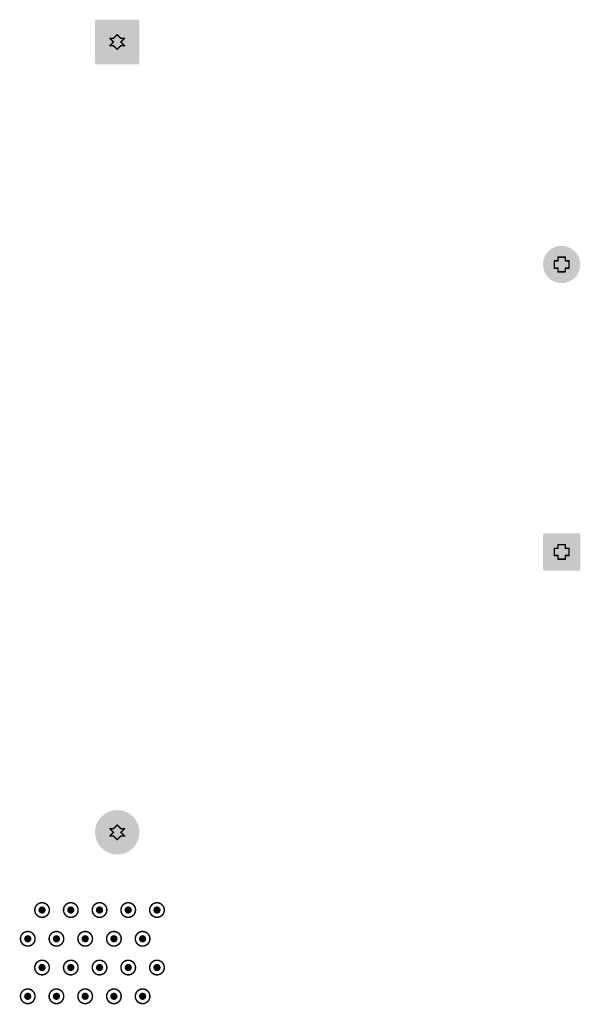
# Model space of a CAD drawing. Header units: inches. Extents: x -11.9 to 0, y -4.1 to 7.1.
# Tile 19 of 54: x -7.545 to -6.776, y 4.929 to 6.277. Entities that reach past the tile are written whole.
import ezdxf

# ---------------------------------------------------------------- set-up
doc = ezdxf.new("R2010")
doc.units = ezdxf.units.IN
doc.header["$MEASUREMENT"] = 0
for name, color, linetype in [('DrillDrawing', 1, 'Continuous'), ('MultiLayer', 9, 'Continuous'), ('PadHoleLayer', 156, 'Continuous'), ('ViaHoleLayer', 16, 'Continuous')]:
    doc.layers.add(name, color=color, linetype=linetype)

# ---------------------------------------------------------------- blocks, each defined once
blk = doc.blocks.new('FP_R413F168050T0K_RADIAL_MFG_321')
at = {"layer": 'MultiLayer'}
h = blk.add_hatch(color=9, dxfattribs=at)
edge = h.paths.add_edge_path()
edge.add_arc((-0.2204, 0.0235), 0.00205, 90, 180)
edge.add_line((-0.2224, 0.0235), (-0.2224, -0.0235))
edge.add_arc((-0.2204, -0.0235), 0.00205, 180, 270)
edge.add_line((-0.2204, -0.0256), (-0.1733, -0.0256))
edge.add_arc((-0.1733, -0.0235), 0.00205, 270, 360)
edge.add_line((-0.1713, -0.0235), (-0.1713, 0.0235))
edge.add_arc((-0.1733, 0.0235), 0.00205, 0, 90)
edge.add_line((-0.1733, 0.0256), (-0.2204, 0.0256))
h = blk.add_hatch(color=9, dxfattribs=at)
edge = h.paths.add_edge_path()
edge.add_arc((0.1969, 0), 0.0256, 0, 360)
at = {"layer": 'PadHoleLayer'}
h = blk.add_hatch(color=156, dxfattribs=at)
edge = h.paths.add_edge_path()
edge.add_arc((-0.1969, 0), 0.0157, 0, 360)
h = blk.add_hatch(color=156, dxfattribs=at)
edge = h.paths.add_edge_path()
edge.add_arc((0.1969, 0), 0.0157, 0, 360)
blk = doc.blocks.new('FP_F862FY475K310ZV054_RADIAL_MFG_323')
at = {"layer": 'MultiLayer'}
h = blk.add_hatch(color=9, dxfattribs=at)
edge = h.paths.add_edge_path()
edge.add_arc((-0.57, 0.0287), 0.00183, 90, 180)
edge.add_line((-0.5719, 0.0287), (-0.5719, -0.0287))
edge.add_arc((-0.57, -0.0287), 0.00183, 180, 270)
edge.add_line((-0.57, -0.0305), (-0.5127, -0.0305))
edge.add_arc((-0.5127, -0.0287), 0.00183, 270, 360)
edge.add_line((-0.5108, -0.0287), (-0.5108, 0.0287))
edge.add_arc((-0.5127, 0.0287), 0.00183, 0, 90)
edge.add_line((-0.5127, 0.0305), (-0.57, 0.0305))
h = blk.add_hatch(color=9, dxfattribs=at)
edge = h.paths.add_edge_path()
edge.add_arc((0.5413, 0), 0.0305, 0, 360)
at = {"layer": 'PadHoleLayer'}
h = blk.add_hatch(color=156, dxfattribs=at)
edge = h.paths.add_edge_path()
edge.add_arc((-0.5413, 0), 0.0197, 0, 360)
h = blk.add_hatch(color=156, dxfattribs=at)
edge = h.paths.add_edge_path()
edge.add_arc((0.5413, 0), 0.0197, 0, 360)

msp = doc.modelspace()

# ---------------------------------------------------------------- hatches: boundary and pattern name
at = {"layer": 'ViaHoleLayer'}
h = msp.add_hatch(color=16, dxfattribs=at)
edge = h.paths.add_edge_path()
edge.add_arc((-7.5139, 5.0577), 0.005, 0, 360)
h = msp.add_hatch(color=16, dxfattribs=at)
edge = h.paths.add_edge_path()
edge.add_arc((-7.4745, 5.0577), 0.005, 0, 360)
h = msp.add_hatch(color=16, dxfattribs=at)
edge = h.paths.add_edge_path()
edge.add_arc((-7.4351, 5.0577), 0.005, 0, 360)
h = msp.add_hatch(color=16, dxfattribs=at)
edge = h.paths.add_edge_path()
edge.add_arc((-7.3958, 5.0577), 0.005, 0, 360)
h = msp.add_hatch(color=16, dxfattribs=at)
edge = h.paths.add_edge_path()
edge.add_arc((-7.3564, 5.0577), 0.005, 0, 360)
h = msp.add_hatch(color=16, dxfattribs=at)
edge = h.paths.add_edge_path()
edge.add_arc((-7.5335, 5.0183), 0.005, 0, 360)
h = msp.add_hatch(color=16, dxfattribs=at)
edge = h.paths.add_edge_path()
edge.add_arc((-7.4942, 5.0183), 0.005, 0, 360)
h = msp.add_hatch(color=16, dxfattribs=at)
edge = h.paths.add_edge_path()
edge.add_arc((-7.4548, 5.0183), 0.005, 0, 360)
h = msp.add_hatch(color=16, dxfattribs=at)
edge = h.paths.add_edge_path()
edge.add_arc((-7.4154, 5.0183), 0.005, 0, 360)
h = msp.add_hatch(color=16, dxfattribs=at)
edge = h.paths.add_edge_path()
edge.add_arc((-7.3761, 5.0183), 0.005, 0, 360)
h = msp.add_hatch(color=16, dxfattribs=at)
edge = h.paths.add_edge_path()
edge.add_arc((-7.5139, 4.9789), 0.005, 0, 360)
h = msp.add_hatch(color=16, dxfattribs=at)
edge = h.paths.add_edge_path()
edge.add_arc((-7.4745, 4.9789), 0.005, 0, 360)
h = msp.add_hatch(color=16, dxfattribs=at)
edge = h.paths.add_edge_path()
edge.add_arc((-7.4351, 4.9789), 0.005, 0, 360)
h = msp.add_hatch(color=16, dxfattribs=at)
edge = h.paths.add_edge_path()
edge.add_arc((-7.3958, 4.9789), 0.005, 0, 360)
h = msp.add_hatch(color=16, dxfattribs=at)
edge = h.paths.add_edge_path()
edge.add_arc((-7.3564, 4.9789), 0.005, 0, 360)
h = msp.add_hatch(color=16, dxfattribs=at)
edge = h.paths.add_edge_path()
edge.add_arc((-7.5335, 4.9395), 0.005, 0, 360)
h = msp.add_hatch(color=16, dxfattribs=at)
edge = h.paths.add_edge_path()
edge.add_arc((-7.4942, 4.9395), 0.005, 0, 360)
h = msp.add_hatch(color=16, dxfattribs=at)
edge = h.paths.add_edge_path()
edge.add_arc((-7.4548, 4.9395), 0.005, 0, 360)
h = msp.add_hatch(color=16, dxfattribs=at)
edge = h.paths.add_edge_path()
edge.add_arc((-7.4154, 4.9395), 0.005, 0, 360)
h = msp.add_hatch(color=16, dxfattribs=at)
edge = h.paths.add_edge_path()
edge.add_arc((-7.3761, 4.9395), 0.005, 0, 360)

# ---------------------------------------------------------------- linework, layer by layer
at = {"layer": 'DrillDrawing', "const_width": 0.002}
for points in [[(-7.4209, 6.2518), (-7.4159, 6.2468)], [(-7.4209, 6.2518), (-7.4159, 6.2518)], [(-7.4209, 6.2418), (-7.4159, 6.2468)], [(-7.4159, 6.2518), (-7.4109, 6.2568)], [(-7.4109, 6.2568), (-7.4059, 6.2518)], [(-7.4059, 6.2518), (-7.4009, 6.2518)], [(-7.4059, 6.2468), (-7.4009, 6.2518)], [(-7.4059, 6.2468), (-7.4009, 6.2418)], [(-7.4209, 6.2418), (-7.4159, 6.2418)], [(-7.4159, 6.2418), (-7.4109, 6.2368)], [(-7.4109, 6.2368), (-7.4059, 6.2418)], [(-7.4059, 6.2418), (-7.4009, 6.2418)], [(-6.8069, 5.947), (-6.8069, 5.952)], [(-6.8069, 5.952), (-6.7969, 5.952)], [(-6.7969, 5.947), (-6.7969, 5.952)], [(-6.8119, 5.937), (-6.8119, 5.947)], [(-6.8119, 5.947), (-6.8069, 5.947)], [(-6.8119, 5.937), (-6.8069, 5.937)], [(-6.8069, 5.932), (-6.8069, 5.937)], [(-6.7969, 5.947), (-6.7919, 5.947)], [(-6.7969, 5.937), (-6.7919, 5.937)], [(-6.7969, 5.932), (-6.7969, 5.937)], [(-6.7919, 5.937), (-6.7919, 5.947)], [(-6.8069, 5.932), (-6.7969, 5.932)], [(-6.8069, 5.5533), (-6.8069, 5.5583)], [(-6.8069, 5.5583), (-6.7969, 5.5583)], [(-6.7969, 5.5533), (-6.7969, 5.5583)], [(-6.8119, 5.5433), (-6.8119, 5.5533)], [(-6.8119, 5.5533), (-6.8069, 5.5533)], [(-6.8119, 5.5433), (-6.8069, 5.5433)], [(-6.8069, 5.5383), (-6.8069, 5.5433)], [(-6.7969, 5.5533), (-6.7919, 5.5533)], [(-6.7969, 5.5433), (-6.7919, 5.5433)], [(-6.7969, 5.5383), (-6.7969, 5.5433)], [(-6.7919, 5.5433), (-6.7919, 5.5533)], [(-6.8069, 5.5383), (-6.7969, 5.5383)], [(-7.4209, 5.1691), (-7.4159, 5.1641)], [(-7.4209, 5.1691), (-7.4159, 5.1691)], [(-7.4159, 5.1691), (-7.4109, 5.1741)], [(-7.4109, 5.1741), (-7.4059, 5.1691)], [(-7.4059, 5.1691), (-7.4009, 5.1691)], [(-7.4059, 5.1641), (-7.4009, 5.1691)], [(-7.4209, 5.1591), (-7.4159, 5.1641)], [(-7.4209, 5.1591), (-7.4159, 5.1591)], [(-7.4159, 5.1591), (-7.4109, 5.1541)], [(-7.4109, 5.1541), (-7.4059, 5.1591)], [(-7.4059, 5.1641), (-7.4009, 5.1591)], [(-7.4059, 5.1591), (-7.4009, 5.1591)]]:
    msp.add_lwpolyline(points, dxfattribs=at)
at = {"layer": 'DrillDrawing'}
for points, const_width in [([(-7.4214, 6.2518, 1), (-7.4204, 6.2518, 1)], 0.001), ([(-7.4214, 6.2518, 1), (-7.4204, 6.2518, 1)], 0.001), ([(-7.4164, 6.2518, 1), (-7.4154, 6.2518, 1)], 0.001), ([(-7.4164, 6.2518, 1), (-7.4154, 6.2518, 1)], 0.001), ([(-7.4164, 6.2468, 1), (-7.4154, 6.2468, 1)], 0.001), ([(-7.4164, 6.2468, 1), (-7.4154, 6.2468, 1)], 0.001), ([(-7.4114, 6.2568, 1), (-7.4104, 6.2568, 1)], 0.001), ([(-7.4114, 6.2568, 1), (-7.4104, 6.2568, 1)], 0.001), ([(-7.4064, 6.2518, 1), (-7.4054, 6.2518, 1)], 0.001), ([(-7.4064, 6.2518, 1), (-7.4054, 6.2518, 1)], 0.001), ([(-7.4064, 6.2468, 1), (-7.4054, 6.2468, 1)], 0.001), ([(-7.4064, 6.2468, 1), (-7.4054, 6.2468, 1)], 0.001), ([(-7.4014, 6.2518, 1), (-7.4004, 6.2518, 1)], 0.001), ([(-7.4014, 6.2518, 1), (-7.4004, 6.2518, 1)], 0.001), ([(-7.4214, 6.2418, 1), (-7.4204, 6.2418, 1)], 0.001), ([(-7.4214, 6.2418, 1), (-7.4204, 6.2418, 1)], 0.001), ([(-7.4164, 6.2418, 1), (-7.4154, 6.2418, 1)], 0.001), ([(-7.4164, 6.2418, 1), (-7.4154, 6.2418, 1)], 0.001), ([(-7.4114, 6.2368, 1), (-7.4104, 6.2368, 1)], 0.001), ([(-7.4114, 6.2368, 1), (-7.4104, 6.2368, 1)], 0.001), ([(-7.4064, 6.2418, 1), (-7.4054, 6.2418, 1)], 0.001), ([(-7.4064, 6.2418, 1), (-7.4054, 6.2418, 1)], 0.001), ([(-7.4014, 6.2418, 1), (-7.4004, 6.2418, 1)], 0.001), ([(-7.4014, 6.2418, 1), (-7.4004, 6.2418, 1)], 0.001), ([(-6.8074, 5.952, 1), (-6.8064, 5.952, 1)], 0.001), ([(-6.8074, 5.952, 1), (-6.8064, 5.952, 1)], 0.001), ([(-6.7974, 5.952, 1), (-6.7964, 5.952, 1)], 0.001), ([(-6.7974, 5.952, 1), (-6.7964, 5.952, 1)], 0.001), ([(-6.8124, 5.947, 1), (-6.8114, 5.947, 1)], 0.001), ([(-6.8124, 5.947, 1), (-6.8114, 5.947, 1)], 0.001), ([(-6.8124, 5.937, 1), (-6.8114, 5.937, 1)], 0.001), ([(-6.8124, 5.937, 1), (-6.8114, 5.937, 1)], 0.001), ([(-6.8074, 5.947, 1), (-6.8064, 5.947, 1)], 0.001), ([(-6.8074, 5.947, 1), (-6.8064, 5.947, 1)], 0.001), ([(-6.8074, 5.937, 1), (-6.8064, 5.937, 1)], 0.001), ([(-6.8074, 5.937, 1), (-6.8064, 5.937, 1)], 0.001), ([(-6.7974, 5.947, 1), (-6.7964, 5.947, 1)], 0.001), ([(-6.7974, 5.947, 1), (-6.7964, 5.947, 1)], 0.001), ([(-6.7974, 5.937, 1), (-6.7964, 5.937, 1)], 0.001), ([(-6.7974, 5.937, 1), (-6.7964, 5.937, 1)], 0.001), ([(-6.7924, 5.947, 1), (-6.7914, 5.947, 1)], 0.001), ([(-6.7924, 5.947, 1), (-6.7914, 5.947, 1)], 0.001), ([(-6.7924, 5.937, 1), (-6.7914, 5.937, 1)], 0.001), ([(-6.7924, 5.937, 1), (-6.7914, 5.937, 1)], 0.001), ([(-6.8074, 5.932, 1), (-6.8064, 5.932, 1)], 0.001), ([(-6.8074, 5.932, 1), (-6.8064, 5.932, 1)], 0.001), ([(-6.7974, 5.932, 1), (-6.7964, 5.932, 1)], 0.001), ([(-6.7974, 5.932, 1), (-6.7964, 5.932, 1)], 0.001), ([(-6.8074, 5.5583, 1), (-6.8064, 5.5583, 1)], 0.001), ([(-6.8074, 5.5583, 1), (-6.8064, 5.5583, 1)], 0.001), ([(-6.7974, 5.5583, 1), (-6.7964, 5.5583, 1)], 0.001), ([(-6.7974, 5.5583, 1), (-6.7964, 5.5583, 1)], 0.001), ([(-6.8124, 5.5533, 1), (-6.8114, 5.5533, 1)], 0.001), ([(-6.8124, 5.5533, 1), (-6.8114, 5.5533, 1)], 0.001), ([(-6.8124, 5.5433, 1), (-6.8114, 5.5433, 1)], 0.001), ([(-6.8124, 5.5433, 1), (-6.8114, 5.5433, 1)], 0.001), ([(-6.8074, 5.5533, 1), (-6.8064, 5.5533, 1)], 0.001), ([(-6.8074, 5.5533, 1), (-6.8064, 5.5533, 1)], 0.001), ([(-6.8074, 5.5433, 1), (-6.8064, 5.5433, 1)], 0.001), ([(-6.8074, 5.5433, 1), (-6.8064, 5.5433, 1)], 0.001), ([(-6.7974, 5.5533, 1), (-6.7964, 5.5533, 1)], 0.001), ([(-6.7974, 5.5533, 1), (-6.7964, 5.5533, 1)], 0.001), ([(-6.7974, 5.5433, 1), (-6.7964, 5.5433, 1)], 0.001), ([(-6.7974, 5.5433, 1), (-6.7964, 5.5433, 1)], 0.001), ([(-6.7924, 5.5533, 1), (-6.7914, 5.5533, 1)], 0.001), ([(-6.7924, 5.5533, 1), (-6.7914, 5.5533, 1)], 0.001), ([(-6.7924, 5.5433, 1), (-6.7914, 5.5433, 1)], 0.001), ([(-6.7924, 5.5433, 1), (-6.7914, 5.5433, 1)], 0.001), ([(-6.8074, 5.5383, 1), (-6.8064, 5.5383, 1)], 0.001), ([(-6.8074, 5.5383, 1), (-6.8064, 5.5383, 1)], 0.001), ([(-6.7974, 5.5383, 1), (-6.7964, 5.5383, 1)], 0.001), ([(-6.7974, 5.5383, 1), (-6.7964, 5.5383, 1)], 0.001), ([(-7.4214, 5.1691, 1), (-7.4204, 5.1691, 1)], 0.001), ([(-7.4214, 5.1691, 1), (-7.4204, 5.1691, 1)], 0.001), ([(-7.4164, 5.1691, 1), (-7.4154, 5.1691, 1)], 0.001), ([(-7.4164, 5.1691, 1), (-7.4154, 5.1691, 1)], 0.001), ([(-7.4114, 5.1741, 1), (-7.4104, 5.1741, 1)], 0.001), ([(-7.4114, 5.1741, 1), (-7.4104, 5.1741, 1)], 0.001), ([(-7.4064, 5.1691, 1), (-7.4054, 5.1691, 1)], 0.001), ([(-7.4064, 5.1691, 1), (-7.4054, 5.1691, 1)], 0.001), ([(-7.4014, 5.1691, 1), (-7.4004, 5.1691, 1)], 0.001), ([(-7.4014, 5.1691, 1), (-7.4004, 5.1691, 1)], 0.001), ([(-7.4214, 5.1591, 1), (-7.4204, 5.1591, 1)], 0.001), ([(-7.4214, 5.1591, 1), (-7.4204, 5.1591, 1)], 0.001), ([(-7.4164, 5.1641, 1), (-7.4154, 5.1641, 1)], 0.001), ([(-7.4164, 5.1641, 1), (-7.4154, 5.1641, 1)], 0.001), ([(-7.4164, 5.1591, 1), (-7.4154, 5.1591, 1)], 0.001), ([(-7.4164, 5.1591, 1), (-7.4154, 5.1591, 1)], 0.001), ([(-7.4114, 5.1541, 1), (-7.4104, 5.1541, 1)], 0.001), ([(-7.4114, 5.1541, 1), (-7.4104, 5.1541, 1)], 0.001), ([(-7.4064, 5.1641, 1), (-7.4054, 5.1641, 1)], 0.001), ([(-7.4064, 5.1641, 1), (-7.4054, 5.1641, 1)], 0.001), ([(-7.4064, 5.1591, 1), (-7.4054, 5.1591, 1)], 0.001), ([(-7.4064, 5.1591, 1), (-7.4054, 5.1591, 1)], 0.001), ([(-7.4014, 5.1591, 1), (-7.4004, 5.1591, 1)], 0.001), ([(-7.4014, 5.1591, 1), (-7.4004, 5.1591, 1)], 0.001), ([(-7.5039, 5.0577, 1), (-7.5239, 5.0577, 1)], 0.002), ([(-7.5244, 5.0577, 1), (-7.5234, 5.0577, 1)], 0.001), ([(-7.5044, 5.0577, 1), (-7.5034, 5.0577, 1)], 0.001), ([(-7.4645, 5.0577, 1), (-7.4845, 5.0577, 1)], 0.002), ([(-7.485, 5.0577, 1), (-7.484, 5.0577, 1)], 0.001), ([(-7.465, 5.0577, 1), (-7.464, 5.0577, 1)], 0.001), ([(-7.4251, 5.0577, 1), (-7.4451, 5.0577, 1)], 0.002), ([(-7.4456, 5.0577, 1), (-7.4446, 5.0577, 1)], 0.001), ([(-7.4256, 5.0577, 1), (-7.4246, 5.0577, 1)], 0.001), ([(-7.3858, 5.0577, 1), (-7.4058, 5.0577, 1)], 0.002), ([(-7.4063, 5.0577, 1), (-7.4053, 5.0577, 1)], 0.001), ([(-7.3863, 5.0577, 1), (-7.3853, 5.0577, 1)], 0.001), ([(-7.3464, 5.0577, 1), (-7.3664, 5.0577, 1)], 0.002), ([(-7.3669, 5.0577, 1), (-7.3659, 5.0577, 1)], 0.001), ([(-7.3469, 5.0577, 1), (-7.3459, 5.0577, 1)], 0.001), ([(-7.5235, 5.0183, 1), (-7.5435, 5.0183, 1)], 0.002), ([(-7.544, 5.0183, 1), (-7.543, 5.0183, 1)], 0.001), ([(-7.524, 5.0183, 1), (-7.523, 5.0183, 1)], 0.001), ([(-7.4842, 5.0183, 1), (-7.5042, 5.0183, 1)], 0.002), ([(-7.5047, 5.0183, 1), (-7.5037, 5.0183, 1)], 0.001), ([(-7.4847, 5.0183, 1), (-7.4837, 5.0183, 1)], 0.001), ([(-7.4448, 5.0183, 1), (-7.4648, 5.0183, 1)], 0.002), ([(-7.4653, 5.0183, 1), (-7.4643, 5.0183, 1)], 0.001), ([(-7.4453, 5.0183, 1), (-7.4443, 5.0183, 1)], 0.001), ([(-7.4054, 5.0183, 1), (-7.4254, 5.0183, 1)], 0.002), ([(-7.4259, 5.0183, 1), (-7.4249, 5.0183, 1)], 0.001), ([(-7.4059, 5.0183, 1), (-7.4049, 5.0183, 1)], 0.001), ([(-7.3661, 5.0183, 1), (-7.3861, 5.0183, 1)], 0.002), ([(-7.3866, 5.0183, 1), (-7.3856, 5.0183, 1)], 0.001), ([(-7.3666, 5.0183, 1), (-7.3656, 5.0183, 1)], 0.001), ([(-7.5039, 4.9789, 1), (-7.5239, 4.9789, 1)], 0.002), ([(-7.5244, 4.9789, 1), (-7.5234, 4.9789, 1)], 0.001), ([(-7.5044, 4.9789, 1), (-7.5034, 4.9789, 1)], 0.001), ([(-7.4645, 4.9789, 1), (-7.4845, 4.9789, 1)], 0.002), ([(-7.485, 4.9789, 1), (-7.484, 4.9789, 1)], 0.001), ([(-7.465, 4.9789, 1), (-7.464, 4.9789, 1)], 0.001), ([(-7.4251, 4.9789, 1), (-7.4451, 4.9789, 1)], 0.002), ([(-7.4456, 4.9789, 1), (-7.4446, 4.9789, 1)], 0.001), ([(-7.4256, 4.9789, 1), (-7.4246, 4.9789, 1)], 0.001), ([(-7.3858, 4.9789, 1), (-7.4058, 4.9789, 1)], 0.002), ([(-7.4063, 4.9789, 1), (-7.4053, 4.9789, 1)], 0.001), ([(-7.3863, 4.9789, 1), (-7.3853, 4.9789, 1)], 0.001), ([(-7.3464, 4.9789, 1), (-7.3664, 4.9789, 1)], 0.002), ([(-7.3669, 4.9789, 1), (-7.3659, 4.9789, 1)], 0.001), ([(-7.3469, 4.9789, 1), (-7.3459, 4.9789, 1)], 0.001), ([(-7.5235, 4.9395, 1), (-7.5435, 4.9395, 1)], 0.002), ([(-7.4842, 4.9395, 1), (-7.5042, 4.9395, 1)], 0.002), ([(-7.4448, 4.9395, 1), (-7.4648, 4.9395, 1)], 0.002), ([(-7.4054, 4.9395, 1), (-7.4254, 4.9395, 1)], 0.002), ([(-7.3661, 4.9395, 1), (-7.3861, 4.9395, 1)], 0.002), ([(-7.544, 4.9395, 1), (-7.543, 4.9395, 1)], 0.001), ([(-7.524, 4.9395, 1), (-7.523, 4.9395, 1)], 0.001), ([(-7.5047, 4.9395, 1), (-7.5037, 4.9395, 1)], 0.001), ([(-7.4847, 4.9395, 1), (-7.4837, 4.9395, 1)], 0.001), ([(-7.4653, 4.9395, 1), (-7.4643, 4.9395, 1)], 0.001), ([(-7.4453, 4.9395, 1), (-7.4443, 4.9395, 1)], 0.001), ([(-7.4259, 4.9395, 1), (-7.4249, 4.9395, 1)], 0.001), ([(-7.4059, 4.9395, 1), (-7.4049, 4.9395, 1)], 0.001), ([(-7.3866, 4.9395, 1), (-7.3856, 4.9395, 1)], 0.001), ([(-7.3666, 4.9395, 1), (-7.3656, 4.9395, 1)], 0.001)]:
    msp.add_lwpolyline(points, format="xyb", close=True, dxfattribs=dict(at, const_width=const_width))

# ---------------------------------------------------------------- block references
for name, p, rotation in [('FP_F862FY475K310ZV054_RADIAL_MFG_323', (-7.4109, 5.7055), 270), ('FP_R413F168050T0K_RADIAL_MFG_321', (-6.8019, 5.7451), 90)]:
    msp.add_blockref(name, p, dxfattribs=dict(rotation=rotation))

doc.saveas('drawing.dxf')
